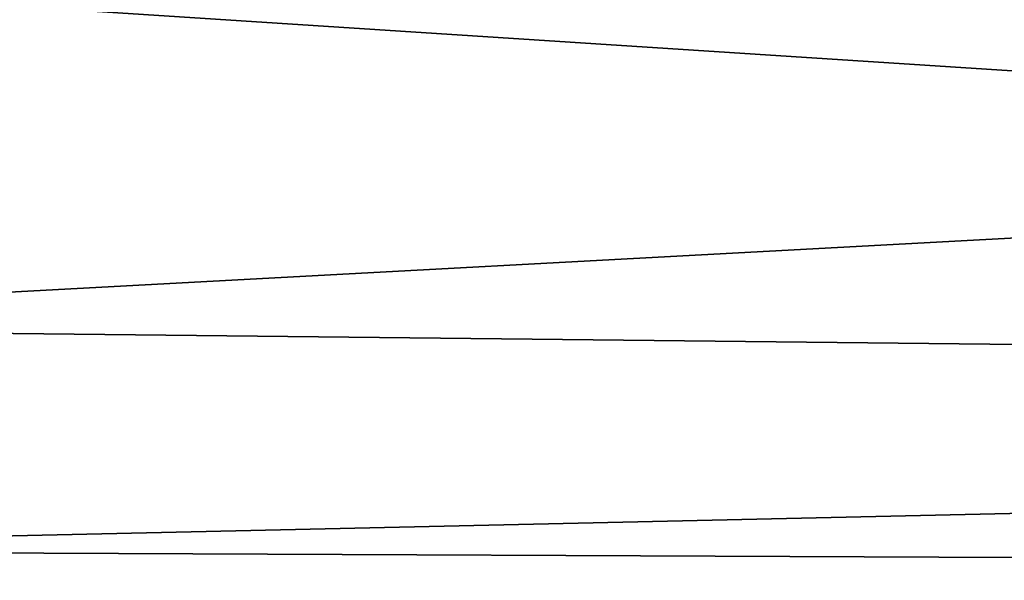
# Model space of a CAD drawing. Extents: x -252 to 252, y -10 to 1339.
# Tile 247 of 256: x 102 to 119, y 1225 to 1235. Entities that reach past the tile are written whole.
import ezdxf

# ---------------------------------------------------------------- set-up
doc = ezdxf.new("R2010")
doc.units = 0
doc.header["$LTSCALE"] = 52.148148
doc.layers.add('134', color=7, linetype='CONTINUOUS')

msp = doc.modelspace()

# ---------------------------------------------------------------- linework, layer by layer
at = {"layer": '134', "color": 7, "linetype": 'CONTINUOUS'}
for points in [[(90.15, 1235.5, -11), (210, 1227.722, -7.778), (90.15, 1229.034, -8.899), (90.15, 1235.5, -11)], [(210, 1227.722, 7.778), (210, 1235.5, 11), (90.15, 1229.034, 8.899), (210, 1227.722, 7.778)], [(210, 1235.5, 11), (90.15, 1235.5, 11), (90.15, 1229.034, 8.899), (210, 1235.5, 11)], [(210, 1235.5, -11), (210, 1227.722, -7.778), (90.15, 1235.5, -11), (210, 1235.5, -11)], [(90.15, 1229.034, -8.899), (210, 1227.722, -7.778), (90.15, 1225.038, -3.399), (90.15, 1229.034, -8.899)], [(90.15, 1225.038, 3.399), (210, 1227.722, 7.778), (90.15, 1229.034, 8.899), (90.15, 1225.038, 3.399)], [(210, 1227.722, -7.778), (210, 1224.5), (90.15, 1225.038, -3.399), (210, 1227.722, -7.778)], [(210, 1224.5), (210, 1227.722, 7.778), (90.15, 1225.038, 3.399), (210, 1224.5)], [(90.15, 1225.038, -3.399), (210, 1224.5), (90.15, 1225.038, 3.399), (90.15, 1225.038, -3.399)]]:
    msp.add_3dface(points, dxfattribs=at)

doc.saveas('drawing.dxf')
